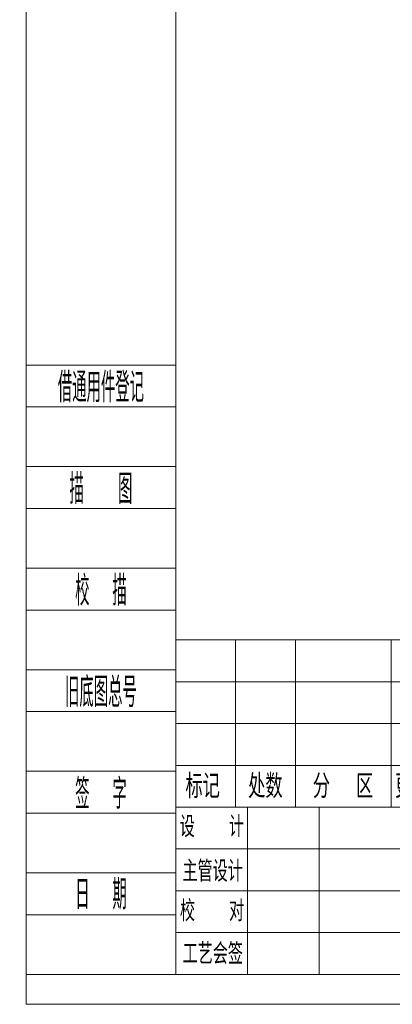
# Model space of a CAD drawing. Header units: millimetres. Extents: x 13873 to 18697, y 1443 to 6366.
# Tile 1 of 28: x 13873 to 14905, y 1443 to 4175. Entities that reach past the tile are written whole.
import ezdxf
from ezdxf.enums import TextEntityAlignment as Align

# ---------------------------------------------------------------- set-up
doc = ezdxf.new("R2010")
doc.units = ezdxf.units.MM
for name, color, linetype, lineweight in [('1轮廓实线层', 7, 'Continuous', 18), ('2细线层', 4, 'Continuous', 13), ('6文字层', 3, 'Continuous', 13), ('图框层', 7, 'Continuous', 18)]:
    doc.layers.add(name, color=color, linetype=linetype, lineweight=lineweight)
doc.styles.add('PC_TEXTSTYLE', font='ISOCP.SHX', dxfattribs={"width": 0.707, "bigfont": 'GBCBIG.SHX'})
doc.styles.add('标准汉字', font='gbenor.shx', dxfattribs={"bigfont": 'gbcbig.shx'})

# ---------------------------------------------------------------- blocks, each defined once
blk = doc.blocks.new('ZwmFrameMain_A4^_^无分区图框^_^portrait')
at = {"layer": '1轮廓实线层'}
for q in [(0, 287), (180, 0)]:
    blk.add_line((0, 0), q, dxfattribs=at)
at = {"layer": '2细线层'}
for q in [(-25, 292), (185, -5)]:
    blk.add_line((-25, -5), q, dxfattribs=at)
blk = doc.blocks.new('ZwmFrameMain_纵向标题栏')
at = {"layer": '1轮廓实线层'}
for p, q in [((-180, 56), (0, 56)), ((-180, 0), (-180, 56))]:
    blk.add_line(p, q, dxfattribs=at)
at = {"layer": '2细线层', "color": 6, "linetype": 'Continuous'}
for p, q in [((-170, 28), (-170, 56)), ((-160, 28), (-160, 56)), ((-144, 28), (-144, 56)), ((-180, 49), (-100, 49)), ((-180, 42), (-100, 42)), ((-180, 35), (-100, 35)), ((-180, 28), (-50, 28)), ((-168, 0), (-168, 28)), ((-156, 0), (-156, 28)), ((-180, 21), (-100, 21)), ((-180, 14), (-100, 14)), ((-180, 7), (-100, 7))]:
    blk.add_line(p, q, dxfattribs=at)
at = {"layer": '6文字层', "color": 6, "attachment_point": 5, "style": '标准汉字'}
for s, insert, char_height, width in [('标记', (-175.5, 31.5), 4, 11.65), ('处数', (-165.01, 31.5), 4, 11.45), ('分  区', (-152.04, 31.5), 4, 19.1643), ('更改文件号', (-136.14, 31.5), 4, 29.3), ('设   计', (-173.97, 24.73), 3.5, 20.0562), ('主管设计', (-173.82, 17.28), 3.5, 20.2125), ('校   对', (-173.93, 10.64), 3.5, 20.3187), ('工艺会签', (-173.8, 3.47), 3.5, 20.3)]:
    blk.add_mtext(s, dxfattribs=dict(at, insert=insert, char_height=char_height, width=width))
at = {"layer": '6文字层', "color": 4, "style": 'PC_TEXTSTYLE', "flags": 8}
for tag, height, width, p, p2 in [('产品名称或材料标记', 5.29, 0.911854, (-90.89, 39.38), (-59.53, 39.38)), ('图样名称', 5.88, 2.846512, (-48.82, 25.54), (-1.18, 25.54)), ('图样代号', 5.88, 2.86875, (-48.82, 6.64), (-1.18, 6.64))]:
    blk.add_attdef(tag, text='', height=height, dxfattribs=dict(at, width=width)).set_placement(p, p2, align=Align.FIT)
at = {"layer": '6文字层', "color": 6, "style": 'PC_TEXTSTYLE', "width": 9.241641, "flags": 8}
blk.add_attdef('设计', text='', height=2.5, rotation=359.5768, dxfattribs=at).set_placement((-166.76, 23.52), (-157.52, 23.45), align=Align.FIT)
at = {"layer": '6文字层', "color": 6, "style": 'PC_TEXTSTYLE', "flags": 8}
for tag, height, width, p, p2 in [('审核', 2.5, 2.542374, (-166.6, 16.66), (-157.7, 16.66)), ('重量', 4.12, 1.685865, (-72.82, 11.88), (-63.18, 11.88)), ('比例', 4.12, 1.699352, (-60.82, 11.71), (-51.18, 11.71))]:
    blk.add_attdef(tag, text='', height=height, dxfattribs=dict(at, width=width)).set_placement(p, p2, align=Align.FIT)
blk = doc.blocks.new('ZwmFrameMain_附加栏')
at = {"layer": '2细线层'}
for p, q in [((-25, 102), (0, 102)), ((-25, 95), (0, 95)), ((-25, 85), (0, 85)), ((-25, 78), (0, 78)), ((-25, 68), (0, 68)), ((-25, 61), (0, 61)), ((-25, 51), (0, 51)), ((-25, 44), (0, 44)), ((-25, 34), (0, 34)), ((-25, 27), (0, 27)), ((-25, 17), (0, 17)), ((-25, 10), (0, 10)), ((-25, 0), (0, 0))]:
    blk.add_line(p, q, dxfattribs=at)
at = {"layer": '6文字层', "color": 3, "style": 'PC_TEXTSTYLE'}
for s, width, p in [('借通用件登记', 0.667, (-12.5, 98.5)), ('描   图', 0.6667, (-12.5, 81.5)), ('校  描', 0.667, (-12.5, 64.5)), ('旧底图总号', 0.667, (-12.5, 47.5)), ('签  字', 0.667, (-12.5, 30.5)), ('日  期', 0.667, (-12.49, 13.6))]:
    blk.add_text(s, height=5, dxfattribs=dict(at, width=width)).set_placement(p, align=Align.MIDDLE)
at = {"layer": '6文字层', "style": 'PC_TEXTSTYLE'}
for tag, width, p, p2 in [('借通用件登记', 0.671328, (-23.44, 86.36), (-1.25, 86.36)), ('描图', 2.120922, (-23.44, 69.36), (-1.25, 69.36)), ('校图', 2.149976, (-23.75, 52.06), (-1.25, 52.06)), ('旧底图总号', 0.761452, (-22.84, 35.67), (-1.86, 35.67)), ('签字', 2.026939, (-23.14, 18.37), (-1.56, 18.37)), ('日期', 1.89999, (-22.84, 1.37), (-2.17, 1.37))]:
    blk.add_attdef(tag, text='', height=5, dxfattribs=dict(at, width=width)).set_placement(p, p2, align=Align.FIT)

msp = doc.modelspace()

# ---------------------------------------------------------------- block references
at = {"layer": '图框层', "xscale": 16.575, "yscale": 16.575, "zscale": 16.575}
for name, p in [('ZwmFrameMain_A4^_^无分区图框^_^portrait', (14305.01, 1526.21)), ('ZwmFrameMain_附加栏', (14305.01, 1526.21)), ('ZwmFrameMain_纵向标题栏', (17288.51, 1526.21))]:
    msp.add_blockref(name, p, dxfattribs=at)

doc.saveas('drawing.dxf')
